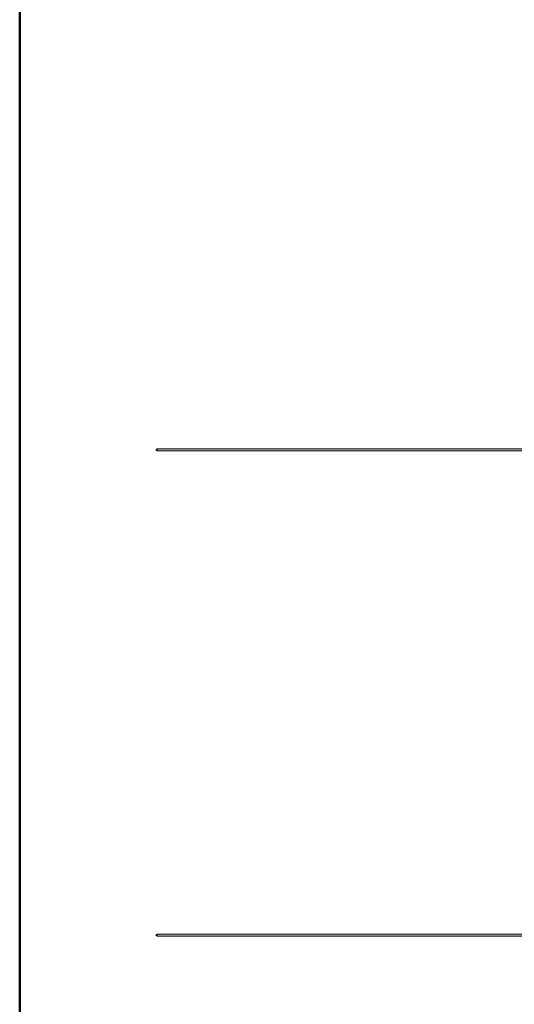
# Model space of a CAD drawing. Header units: millimetres. Extents: x 0.9 to 32.8, y 0.3 to 23.1.
# Tile 3 of 111: x 1 to 2.2, y 3.2 to 5.6. Entities that reach past the tile are written whole.
import ezdxf

# ---------------------------------------------------------------- set-up
doc = ezdxf.new("R2010")
doc.units = ezdxf.units.MM
doc.layers.add('PDF_Geometry', color=9, linetype='Continuous', true_color=0x808080)
doc.layers.add('PDF_Solid Fills', color=7, linetype='Continuous')

msp = doc.modelspace()

# ---------------------------------------------------------------- hatches: boundary and pattern name
at = {"layer": 'PDF_Solid Fills', "true_color": 0x808080, "transparency": 33554559}
for points in [[(28.2152, 4.5715), (28.2152, 4.5748), (1.3427, 4.5748), (1.3427, 4.5699), (28.2152, 4.5699)], [(28.2152, 3.3699), (28.2152, 3.3732), (1.3427, 3.3732), (1.3427, 3.3682), (28.2152, 3.3682)]]:
    msp.add_hatch(color=8, dxfattribs=at).paths.add_polyline_path(points)

# ---------------------------------------------------------------- linework, layer by layer
at = {"layer": 'PDF_Geometry', "color": 5, "lineweight": 50}
msp.add_lwpolyline([(32.6933, 0.3933), (32.6933, 22.9893), (1.0026, 22.9893), (1.0026, 0.3933)], close=True, dxfattribs=at)
at = {"layer": 'PDF_Geometry', "lineweight": 5}
for points in [[(1.3427, 4.5699), (1.3394, 4.5715), (1.3427, 4.5748)], [(1.3427, 3.3682), (1.3394, 3.3699), (1.3427, 3.3732)]]:
    msp.add_lwpolyline(points, dxfattribs=at)
for points in [[(28.2152, 4.5715), (28.2152, 4.5748), (1.3427, 4.5748), (1.3427, 4.5699), (28.2152, 4.5699)], [(28.2152, 3.3699), (28.2152, 3.3732), (1.3427, 3.3732), (1.3427, 3.3682), (28.2152, 3.3682)]]:
    msp.add_lwpolyline(points, close=True, dxfattribs=at)
at = {"layer": 'PDF_Solid Fills', "color": 8, "lineweight": 5, "true_color": 0x808080, "transparency": 33554559}
for points in [[(1.3427, 4.5699), (1.3394, 4.5715), (1.3427, 4.5715), (1.3427, 4.5748)], [(1.3427, 3.3682), (1.3394, 3.3699), (1.3427, 3.3699), (1.3427, 3.3732)]]:
    msp.add_solid(points, dxfattribs=at)

doc.saveas('drawing.dxf')
